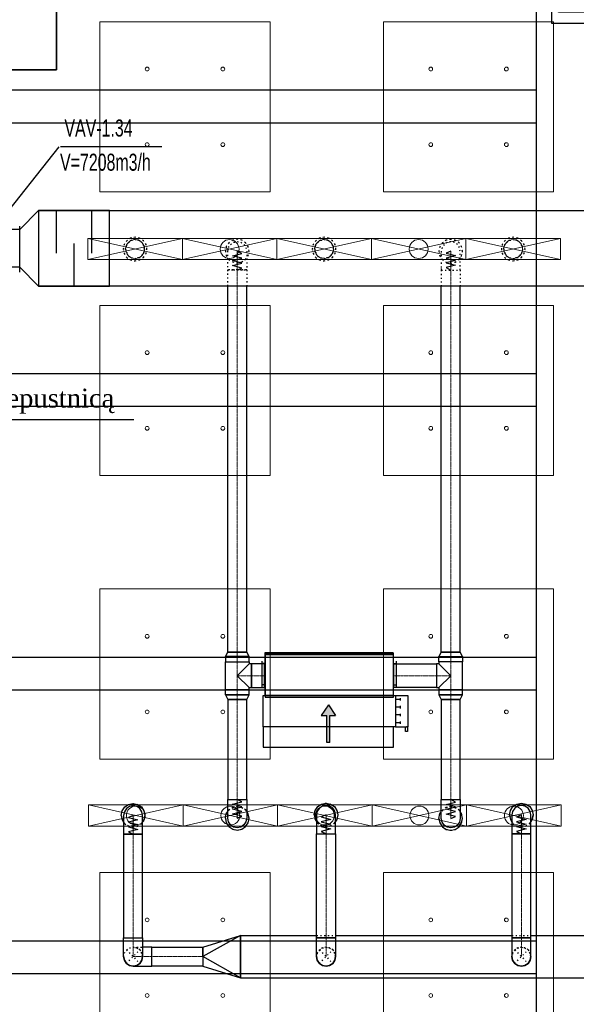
# Model space of a CAD drawing. Header units: centimetres. Extents: x -228435 to 46820, y -89367 to 152985.
# Tile 41 of 256: x -40789 to -34900, y 18007 to 28422. Entities that reach past the tile are written whole.
import ezdxf

# ---------------------------------------------------------------- set-up
doc = ezdxf.new("R2010")
doc.units = ezdxf.units.CM
doc.header["$LTSCALE"] = 50
for name, pattern in [('CADVENT_CENTERLINE', [9.9, 7.4, -1, 0.5, -1]), ('CADVENT_HIDDEN', [0.8, 0.25, -0.55]), ('Kondygnacja  -0_5$0$HIDDEN', [9.525, 6.35, -3.175]), ('Kondygnacja  -0_5$0$HIDDEN2', [4.7625, 3.175, -1.5875]), ('Osie rzutów$0$DASHDOT2', [12.7, 6.35, -3.175, 0, -3.175])]:
    doc.linetypes.add(name, pattern=pattern)
for name, color, linetype in [('01-103-Went PP_poziom-0_5$0$L_Nawiew', 250, 'Continuous'), ('bgde-nawiewDETAILS', 1, 'Continuous'), ('bgde-nawiewEXP', 250, 'Continuous'), ('bgde-nawiewHIDDEN', 250, 'Continuous'), ('bgde-wywiewSOL', 5, 'Continuous'), ('bgde_redukcja', 250, 'Continuous'), ('bgde_tlumik', 250, 'Continuous'), ('bgde_VAV', 7, 'Continuous'), ('IS_zmiany 2024', 3, 'Continuous'), ('Kondygnacja  -0_5$0$ARCH_KONSTR_POWYŻEJ RZUTU', 8, 'Kondygnacja  -0_5$0$HIDDEN'), ('Kondygnacja  -0_5$0$ARCH_KONSTR_POWYŻEJ RZUTU_IST', 8, 'Kondygnacja  -0_5$0$HIDDEN2'), ('Kondygnacja  -0_5$0$ARCH_KONSTRUKCJA_NIEWIDOCZNA', 8, 'Continuous'), ('Kondygnacja  -0_5$0$ARCH_OKŁADZINA', 8, 'Continuous'), ('Kondygnacja  -0_5$0$ARCH_SŁUPY', 8, 'Continuous'), ('Osie rzutów$0$ARCH_INFO_OSIE_IST', 8, 'Osie rzutów$0$DASHDOT2'), ('Osie rzutów$0$ARCH_INFO_OSIE_OPISY_IST', 8, 'Continuous')]:
    doc.layers.add(name, color=color, linetype=linetype)
for name, color, linetype, lineweight in [('bgde-nawiewCEN', 7, 'Continuous', 13), ('bgde_nawiewnik', 11, 'Continuous', 5), ('SU Lampy kwadratowe  -05$0$ARCH_SUFITY_PODWIESZANE', 8, 'Continuous', 9)]:
    doc.layers.add(name, color=color, linetype=linetype, lineweight=lineweight)
pattern_1 = [(45, (-1133.3117, -3177.9858), (-0.6735192, 0.6735192), [])]

# ---------------------------------------------------------------- blocks, each defined once
blk = doc.blocks.new('Osie rzutów')
at = {"layer": 'Osie rzutów$0$ARCH_INFO_OSIE_IST', "ltscale": 10}
for p, q in [((8060, 12510), (8060, 4623.26)), ((4436.04, 6800), (15156.54, 6800))]:
    blk.add_line(p, q, dxfattribs=at)
blk = doc.blocks.new('SU Lampy kwadratowe  -05$0$moduł sufitu')
at = {"layer": 'SU Lampy kwadratowe  -05$0$ARCH_SUFITY_PODWIESZANE'}
for points in [[(60, -60), (240, -60), (240, -240), (60, -240)], [(360, -60), (540, -60), (540, -240), (360, -240)], [(60, -360), (240, -360), (240, -540), (60, -540)], [(360, -360), (540, -360), (540, -540), (360, -540)]]:
    blk.add_lwpolyline(points, close=True, dxfattribs=at)
for centre in [(110, -110), (190, -110), (410, -110), (490, -110), (110, -190), (190, -190), (410, -190), (490, -190), (110, -410), (190, -410), (410, -410), (490, -410), (110, -490), (190, -490), (410, -490), (490, -490)]:
    blk.add_circle(centre, 2, dxfattribs=at)
blk = doc.blocks.new('SU Lampy kwadratowe  -05')
at = {"layer": 'SU Lampy kwadratowe  -05$0$ARCH_SUFITY_PODWIESZANE'}
for p in [(8060, 7400), (8060, 6800)]:
    blk.add_blockref('SU Lampy kwadratowe  -05$0$moduł sufitu', p, dxfattribs=at)
blk = doc.blocks.new('Kondygnacja  -0_5$0$słup_kwadrat')
at = {"layer": 'Kondygnacja  -0_5$0$ARCH_SŁUPY', "lineweight": 40}
h = blk.add_hatch(dxfattribs=at)
h.set_pattern_fill('ANSI31', color=256, scale=0.3, style=0)
h.set_pattern_definition(pattern_1)
h.paths.add_polyline_path([(36, 34), (39, 34), (39, 84), (36, 84)])
h = blk.add_hatch(dxfattribs=at)
h.set_pattern_fill('ANSI31', color=256, scale=0.3, style=0)
h.set_pattern_definition(pattern_1)
h.paths.add_polyline_path([(89, 34), (92, 34), (92, 84), (89, 84)])
h = blk.add_hatch(dxfattribs=at)
h.set_pattern_fill('ANSI31', color=256, scale=0.3, style=0)
h.set_pattern_definition(pattern_1)
h.paths.add_polyline_path([(89, 80), (89, 83), (39, 83), (39, 80)])
h = blk.add_hatch(dxfattribs=at)
h.set_pattern_fill('ANSI31', color=256, scale=0.3, style=0)
h.set_pattern_definition(pattern_1)
h.paths.add_polyline_path([(89, 57.5), (89, 60.5), (39, 60.5), (39, 57.5)])
h = blk.add_hatch(dxfattribs=at)
h.set_pattern_fill('ANSI31', color=256, scale=0.3, style=0)
h.set_pattern_definition(pattern_1)
h.paths.add_polyline_path([(89, 35), (89, 38), (39, 38), (39, 35)])
at = {"layer": 'Kondygnacja  -0_5$0$ARCH_KONSTRUKCJA_NIEWIDOCZNA'}
blk.add_lwpolyline([(119, 109), (119, 9), (9, 9), (9, 109)], close=True, dxfattribs=at)
for points in [[(36, 109), (36, 84)], [(39, 109), (39, 84)], [(62.5, 109), (62.5, 83)], [(65.5, 109), (65.5, 83)], [(89, 109), (89, 84)], [(92, 109), (92, 84)], [(9, 83), (36, 83)], [(9, 80), (36, 80)], [(92, 83), (119, 83)], [(92, 80), (119, 80)], [(9, 60.5), (36, 60.5)], [(9, 57.5), (36, 57.5)], [(92, 60.5), (119, 60.5)], [(92, 57.5), (119, 57.5)], [(9, 38), (36, 38)], [(9, 35), (36, 35)], [(36, 34), (36, 9)], [(39, 34), (39, 9)], [(62.5, 35), (62.5, 9)], [(65.5, 35), (65.5, 9)], [(89, 34), (89, 9)], [(92, 38), (119, 38)], [(92, 35), (119, 35)], [(92, 34), (92, 9)]]:
    blk.add_lwpolyline(points, dxfattribs=at)
at = {"layer": 'Kondygnacja  -0_5$0$ARCH_OKŁADZINA'}
blk.add_lwpolyline([(2, 121), (126, 121), (126, -3), (2, -3)], close=True, dxfattribs=at)
at = {"layer": 'Kondygnacja  -0_5$0$ARCH_SŁUPY', "lineweight": 40}
for p, q in [((39, 60.5), (89, 60.5)), ((89, 57.5), (39, 57.5))]:
    blk.add_line(p, q, dxfattribs=at)
at = {"layer": 'Kondygnacja  -0_5$0$ARCH_SŁUPY', "lineweight": 50, "const_width": 3}
blk.add_lwpolyline([(28.5, 94.5), (99.5, 94.5), (99.5, 23.5), (28.5, 23.5)], close=True, dxfattribs=at)
at = {"layer": 'Kondygnacja  -0_5$0$ARCH_SŁUPY', "lineweight": 40}
for points in [[(36, 84), (39, 84), (39, 34), (36, 34)], [(89, 84), (92, 84), (92, 34), (89, 34)]]:
    blk.add_lwpolyline(points, close=True, dxfattribs=at)
for points in [[(89, 83), (39, 83)], [(39, 80), (89, 80)], [(89, 38), (39, 38)], [(39, 35), (89, 35)]]:
    blk.add_lwpolyline(points, dxfattribs=at)
blk = doc.blocks.new('Kondygnacja  -0_5$0$konstrukcja istniejąca -0.5')
at = {"layer": 'Kondygnacja  -0_5$0$ARCH_KONSTR_POWYŻEJ RZUTU_IST', "ltscale": 10}
for points in [[(8582, 6225), (8582, 7375)], [(7538, 7267.9), (8582, 7267.9)], [(8582, 7232.9), (7538, 7232.9)], [(7538, 6967.9), (8582, 6967.9)], [(8582, 6932.9), (7538, 6932.9)], [(7538, 6667.9), (8582, 6667.9)], [(8582, 6632.9), (7538, 6632.9)], [(7538, 6367.9), (8582, 6367.9)], [(8582, 6332.9), (7538, 6332.9)]]:
    blk.add_lwpolyline(points, dxfattribs=at)
blk = doc.blocks.new('blok')
at = {"layer": 'bgde_VAV', "color": 3, "linetype": 'Continuous', "lineweight": -2}
for p, q in [((-54400, 33775), (-54434, 33775)), ((-53950, 33775), (-54400, 33775)), ((-53967, 33775), (-54000, 33775)), ((-54434, 33225), (-54400, 33225)), ((-54400, 33225), (-54000, 33225)), ((-54000, 33225), (-53967, 33225))]:
    blk.add_line(p, q, dxfattribs=at)
at = {"layer": 'bgde_VAV', "color": 3, "linetype": 'ByBlock', "lineweight": -2}
for p, q in [((-54400, 33775), (-54400, 33225)), ((-54000, 33775), (-54000, 33225))]:
    blk.add_line(p, q, dxfattribs=at)
at = {"layer": 'bgde_VAV', "color": 3, "linetype": 'Continuous', "lineweight": -3}
for p, q in [((-54295, 33493), (-54358, 33556)), ((-54326, 33524), (-54349, 33541)), ((-54326, 33524), (-54343, 33547)), ((-54326, 33524), (-54335, 33551)), ((-54326, 33524), (-54326, 33553)), ((-54326, 33524), (-54317, 33551)), ((-54326, 33524), (-54309, 33547)), ((-54326, 33524), (-54303, 33541)), ((-54205, 33556), (-54269, 33493)), ((-54237, 33524), (-54260, 33541)), ((-54237, 33524), (-54254, 33547)), ((-54237, 33524), (-54246, 33551)), ((-54237, 33524), (-54237, 33553)), ((-54237, 33524), (-54228, 33551)), ((-54237, 33524), (-54220, 33547)), ((-54237, 33524), (-54214, 33541)), ((-54116, 33493), (-54179, 33556)), ((-54147, 33524), (-54171, 33541)), ((-54147, 33524), (-54164, 33547)), ((-54147, 33524), (-54156, 33551)), ((-54147, 33524), (-54147, 33553)), ((-54147, 33524), (-54139, 33551)), ((-54147, 33524), (-54131, 33547)), ((-54147, 33524), (-54124, 33541)), ((-54026, 33556), (-54090, 33493)), ((-54058, 33524), (-54081, 33541)), ((-54058, 33524), (-54075, 33547)), ((-54058, 33524), (-54067, 33551)), ((-54058, 33524), (-54058, 33553)), ((-54058, 33524), (-54049, 33551)), ((-54058, 33524), (-54041, 33547)), ((-54058, 33524), (-54035, 33541)), ((-54326, 33524), (-54355, 33524)), ((-54326, 33524), (-54354, 33533)), ((-54326, 33524), (-54354, 33515)), ((-54326, 33524), (-54349, 33507)), ((-54326, 33524), (-54343, 33501)), ((-54326, 33524), (-54335, 33497)), ((-54326, 33524), (-54299, 33533)), ((-54326, 33524), (-54299, 33515)), ((-54326, 33524), (-54303, 33507)), ((-54326, 33524), (-54309, 33501)), ((-54326, 33524), (-54317, 33497)), ((-54326, 33524), (-54326, 33496)), ((-54326, 33524), (-54298, 33524)), ((-54237, 33524), (-54266, 33524)), ((-54237, 33524), (-54264, 33533)), ((-54237, 33524), (-54264, 33515)), ((-54237, 33524), (-54260, 33507)), ((-54237, 33524), (-54254, 33501)), ((-54237, 33524), (-54246, 33497)), ((-54237, 33524), (-54210, 33533)), ((-54237, 33524), (-54210, 33515)), ((-54237, 33524), (-54214, 33507)), ((-54237, 33524), (-54220, 33501)), ((-54237, 33524), (-54228, 33497)), ((-54237, 33524), (-54237, 33496)), ((-54237, 33524), (-54208, 33524)), ((-54147, 33524), (-54176, 33524)), ((-54147, 33524), (-54175, 33533)), ((-54147, 33524), (-54175, 33515)), ((-54147, 33524), (-54171, 33507)), ((-54147, 33524), (-54164, 33501)), ((-54147, 33524), (-54156, 33497)), ((-54147, 33524), (-54120, 33533)), ((-54147, 33524), (-54120, 33515)), ((-54147, 33524), (-54124, 33507)), ((-54147, 33524), (-54131, 33501)), ((-54147, 33524), (-54139, 33497)), ((-54147, 33524), (-54147, 33496)), ((-54147, 33524), (-54119, 33524)), ((-54058, 33524), (-54087, 33524)), ((-54058, 33524), (-54085, 33533)), ((-54058, 33524), (-54085, 33515)), ((-54058, 33524), (-54081, 33507)), ((-54058, 33524), (-54075, 33501)), ((-54058, 33524), (-54067, 33497)), ((-54058, 33524), (-54031, 33533)), ((-54058, 33524), (-54031, 33515)), ((-54058, 33524), (-54035, 33507)), ((-54058, 33524), (-54041, 33501)), ((-54058, 33524), (-54049, 33497)), ((-54058, 33524), (-54058, 33496)), ((-54058, 33524), (-54029, 33524))]:
    blk.add_line(p, q, dxfattribs=at)
for centre in [(-54326, 33524), (-54237, 33524), (-54147, 33524), (-54058, 33524)]:
    blk.add_ellipse(centre, major_axis=(0, 28.6), ratio=1, start_param=-1.570796, end_param=4.712389, dxfattribs=at)
blk = doc.blocks.new('A$C5B3E7367')
at = {"layer": '01-103-Went PP_poziom-0_5$0$L_Nawiew'}
h = blk.add_hatch(color=256, dxfattribs=at)
h.paths.add_polyline_path([(215, 704), (215, 674), (332, 674), (332, 612), (446, 689), (332, 766), (332, 704)])
h.paths.add_polyline_path([(48, 704), (48, 674), (215, 674), (215, 704)])
for p, q in [((215, 1525), (165, 1525)), ((165, 1525), (165, 1505)), ((165, 1505), (215, 1505)), ((215, 1400), (215, 1530)), ((545, 1530), (215, 1530)), ((215, 1530), (215, 1515)), ((545, 1400), (545, 1530)), ((0, 1378), (215, 1378)), ((0, 0), (0, 1378)), ((545, 1400), (215, 1400)), ((215, 1400), (215, 1378)), ((215, 1378), (215, 0)), ((244, 1452), (269, 1452)), ((256, 1452), (256, 1400)), ((326, 1452), (351, 1452)), ((339, 1452), (339, 1400)), ((409, 1452), (434, 1452)), ((421, 1452), (421, 1400)), ((491, 1452), (516, 1452)), ((504, 1452), (504, 1400)), ((545, 0), (545, 1400)), ((446, 689), (332, 766)), ((332, 704), (332, 766)), ((48, 704), (332, 704)), ((48, 704), (48, 674)), ((48, 674), (332, 674)), ((446, 689), (332, 612)), ((332, 612), (332, 674)), ((215, 0), (0, 0)), ((215, 0), (545, 0))]:
    blk.add_line(p, q, dxfattribs=at)
blk = doc.blocks.new('A$C53CA46B8')
at = {"layer": 'bgde-wywiewSOL'}
for p, q in [((200, 481), (-250, 481)), ((-250, 481), (-250, -879)), ((113, 511), (-162, 511)), ((-137, 481), (-137, 511)), ((88, 481), (88, 511)), ((200, 481), (200, -879)), ((200, -879), (-250, -879)), ((113, -909), (-162, -909)), ((-137, -879), (-137, -909)), ((88, -879), (88, -909))]:
    blk.add_line(p, q, dxfattribs=at)
at = {"layer": '01-103-Went PP_poziom-0_5$0$L_Nawiew'}
blk.add_blockref('A$C5B3E7367', (-795, -894), dxfattribs=at)
blk = doc.blocks.new('A$C066D7839')
at = {"layer": 'bgde_nawiewnik'}
for p, q in [((-50, -11.15), (-50, 11.15)), ((-50, 11.15), (50, 11.15)), ((-50, -11.15), (50, 11.15)), ((50, -11.15), (-50, 11.15)), ((50, 11.15), (50, -11.15)), ((50, -11.15), (-50, -11.15))]:
    blk.add_line(p, q, dxfattribs=at)
blk.add_circle((0, 0), 10, dxfattribs=at)
blk = doc.blocks.new('t34')
at = {"layer": 'bgde_tlumik'}
for p, q in [((-40401, 25953), (-40401, 26403)), ((-40026, 25953), (-40026, 26403)), ((-40214, 25603), (-40214, 26053))]:
    blk.add_line(p, q, dxfattribs=at)
blk.add_lwpolyline([(-40589, 25603), (-39839, 25603), (-39839, 26403), (-40589, 26403)], close=True, dxfattribs=at)

msp = doc.modelspace()

# ---------------------------------------------------------------- linework, layer by layer
at = {"layer": 'bgde-nawiewCEN', "linetype": 'CADVENT_CENTERLINE', "ltscale": 0.06}
for p, q in [((-38487.163, 25974.53), (-38487.163, 25974.056)), ((-38487.163, 25974.056), (-38487.163, 25972.93)), ((-38487.163, 25972.93), (-38487.163, 25970.737)), ((-38487.163, 25970.737), (-38487.163, 25967.123)), ((-38487.163, 25967.123), (-38487.163, 25961.73)), ((-38487.163, 25961.73), (-38487.163, 25954.204)), ((-38487.163, 25954.204), (-38487.163, 25944.189)), ((-38487.163, 25944.189), (-38487.163, 25931.33)), ((-36228.458, 25972.369), (-36228.458, 25972.843)), ((-36228.458, 25971.243), (-36228.458, 25972.369)), ((-36228.458, 25969.05), (-36228.458, 25971.243)), ((-36228.458, 25965.436), (-36228.458, 25969.05)), ((-36228.458, 25960.043), (-36228.458, 25965.436)), ((-36228.458, 25952.517), (-36228.458, 25960.043)), ((-36228.458, 25942.502), (-36228.458, 25952.517)), ((-36228.458, 25929.643), (-36228.458, 25942.502)), ((-38487.163, 25931.33), (-38487.163, 25915.271)), ((-38487.163, 25915.271), (-38487.163, 25895.656)), ((-38487.163, 25895.656), (-38487.163, 25872.13)), ((-38487.163, 25872.13), (-38487.163, 25844.337)), ((-38487.163, 25844.337), (-38487.163, 25793.226)), ((-36228.458, 25913.584), (-36228.458, 25929.643)), ((-36228.458, 25893.969), (-36228.458, 25913.584)), ((-36228.458, 25870.443), (-36228.458, 25893.969)), ((-36228.458, 25842.65), (-36228.458, 25870.443)), ((-36228.458, 25791.539), (-36228.458, 25842.65)), ((-38487.163, 25793.226), (-38487.163, 25774.53)), ((-38487.163, 21732.89), (-38487.163, 25774.53)), ((-36228.458, 25772.843), (-36228.458, 25791.539)), ((-36228.458, 21732.89), (-36228.458, 25772.843)), ((-38487.163, 21629.89), (-38487.163, 21732.89)), ((-36228.458, 21629.89), (-36228.458, 21732.89)), ((-38487.163, 21629.89), (-38487.163, 21481.89)), ((-36228.458, 21629.89), (-36228.458, 21481.89)), ((-38487.163, 21481.89), (-38487.163, 21333.89)), ((-38337.163, 21481.89), (-38487.163, 21481.89)), ((-38337.163, 21481.89), (-38197.163, 21481.89)), ((-38193.163, 21481.89), (-38197.163, 21481.89)), ((-36833.163, 21481.89), (-36829.163, 21481.89)), ((-36378.458, 21481.89), (-36829.163, 21481.89)), ((-36378.458, 21481.89), (-36228.458, 21481.89)), ((-36228.458, 21481.89), (-36228.458, 21333.89)), ((-38487.163, 21333.89), (-38487.163, 21230.89)), ((-36228.458, 21333.89), (-36228.458, 21230.89)), ((-38487.163, 21230.89), (-38487.163, 20174.777)), ((-36228.458, 21230.89), (-36228.458, 20173.36)), ((-38487.163, 20174.777), (-38487.163, 20156.081)), ((-38487.163, 20156.081), (-38487.163, 20104.97)), ((-38487.163, 20104.97), (-38487.163, 20077.177)), ((-36228.458, 20173.36), (-36228.458, 20154.663)), ((-36228.458, 20154.663), (-36228.458, 20103.552)), ((-36228.458, 20103.552), (-36228.458, 20075.76)), ((-39589.213, 20005.353), (-39589.213, 20005.827)), ((-39589.213, 20004.227), (-39589.213, 20005.353)), ((-39589.213, 20002.034), (-39589.213, 20004.227)), ((-39589.213, 19998.419), (-39589.213, 20002.034)), ((-39589.213, 19993.027), (-39589.213, 19998.419)), ((-38487.163, 20077.177), (-38487.163, 20053.651)), ((-38487.163, 20053.651), (-38487.163, 20034.037)), ((-38487.163, 20034.037), (-38487.163, 20017.977)), ((-38487.163, 20017.977), (-38487.163, 20005.118)), ((-38487.163, 20005.118), (-38487.163, 19995.103)), ((-37547.656, 20009.734), (-37547.656, 20010.208)), ((-37547.656, 20008.608), (-37547.656, 20009.734)), ((-37547.656, 20006.415), (-37547.656, 20008.608)), ((-37547.656, 20002.8), (-37547.656, 20006.415)), ((-37547.656, 19997.408), (-37547.656, 20002.8)), ((-37547.656, 19989.882), (-37547.656, 19997.408)), ((-36228.458, 20075.76), (-36228.458, 20052.234)), ((-36228.458, 20052.234), (-36228.458, 20032.619)), ((-36228.458, 20032.619), (-36228.458, 20016.56)), ((-36228.458, 20016.56), (-36228.458, 20003.7)), ((-36228.458, 20003.7), (-36228.458, 19993.686)), ((-35481.422, 20009.43), (-35481.422, 20009.683)), ((-35481.422, 20009.683), (-35481.422, 20009.603)), ((-35481.422, 20008.423), (-35481.422, 20009.43)), ((-35481.422, 20006.329), (-35481.422, 20008.423)), ((-35481.422, 20002.795), (-35481.422, 20006.329)), ((-35481.422, 19997.466), (-35481.422, 20002.795)), ((-35481.422, 19989.987), (-35481.422, 19997.466)), ((-39589.213, 19985.501), (-39589.213, 19993.027)), ((-39589.213, 19975.486), (-39589.213, 19985.501)), ((-39589.213, 19962.627), (-39589.213, 19975.486)), ((-39589.213, 19946.568), (-39589.213, 19962.627)), ((-39589.213, 19926.953), (-39589.213, 19946.568)), ((-39589.213, 19903.427), (-39589.213, 19926.953)), ((-39589.213, 19875.634), (-39589.213, 19903.427)), ((-38487.163, 19995.103), (-38487.163, 19987.577)), ((-38487.163, 19987.577), (-38487.163, 19982.185)), ((-38487.163, 19982.185), (-38487.163, 19978.57)), ((-38487.163, 19978.57), (-38487.163, 19976.377)), ((-38487.163, 19976.377), (-38487.163, 19975.251)), ((-38487.163, 19975.251), (-38487.163, 19974.777)), ((-37547.656, 19979.867), (-37547.656, 19989.882)), ((-37547.656, 19967.008), (-37547.656, 19979.867)), ((-37547.656, 19950.948), (-37547.656, 19967.008)), ((-37547.656, 19931.334), (-37547.656, 19950.948)), ((-37547.656, 19907.808), (-37547.656, 19931.334)), ((-37547.656, 19880.015), (-37547.656, 19907.808)), ((-36228.458, 19993.686), (-36228.458, 19986.16)), ((-36228.458, 19986.16), (-36228.458, 19980.767)), ((-36228.458, 19980.767), (-36228.458, 19977.152)), ((-36228.458, 19977.152), (-36228.458, 19974.96)), ((-36228.458, 19974.96), (-36228.458, 19973.834)), ((-36228.458, 19973.834), (-36228.458, 19973.36)), ((-35481.422, 19980.003), (-35481.422, 19989.987)), ((-35481.422, 19967.162), (-35481.422, 19980.003)), ((-35481.422, 19951.107), (-35481.422, 19967.162)), ((-35481.422, 19931.485), (-35481.422, 19951.107)), ((-35481.422, 19907.941), (-35481.422, 19931.485)), ((-35481.422, 19880.121), (-35481.422, 19907.941)), ((-39589.213, 19824.523), (-39589.213, 19875.634)), ((-39589.213, 19805.827), (-39589.213, 19824.523)), ((-39589.213, 18711.102), (-39589.213, 19805.827)), ((-37547.656, 19828.904), (-37547.656, 19880.015)), ((-37547.656, 19810.208), (-37547.656, 19828.904)), ((-37547.656, 18711.102), (-37547.656, 19810.208)), ((-35481.422, 19828.952), (-35481.422, 19880.121)), ((-35481.422, 19810.234), (-35481.422, 19828.952)), ((-35481.422, 18711.102), (-35481.422, 19810.234)), ((-39589.213, 18711.102), (-39589.213, 18511.102)), ((-37547.656, 18711.102), (-37547.656, 18511.102)), ((-35481.422, 18511.102), (-35481.422, 18711.102)), ((-39389.213, 18511.102), (-39589.213, 18511.102)), ((-38852.344, 18511.102), (-39389.213, 18511.102))]:
    msp.add_line(p, q, dxfattribs=at)
at = {"layer": 'bgde-nawiewDETAILS', "linetype": 'CADVENT_HIDDEN'}
for p, q in [((-39659.923, 18440.392), (-39518.502, 18581.813)), ((-39659.923, 18581.813), (-39518.502, 18440.392)), ((-37618.367, 18440.392), (-37476.945, 18581.813)), ((-37618.367, 18581.813), (-37476.945, 18440.392)), ((-35552.132, 18440.392), (-35410.711, 18581.813)), ((-35552.132, 18581.813), (-35410.711, 18440.392))]:
    msp.add_line(p, q, dxfattribs=at)
at = {"layer": 'bgde-nawiewEXP', "linetype": 'Continuous'}
for points in [[(-40588.801, 25603.234), (-40788.801, 25803.234), (-40788.801, 26203.234), (-40588.801, 26403.234)], [(-38612.163, 21629.89), (-38362.163, 21629.89), (-38362.163, 21684.733), (-38612.163, 21684.733)], [(-38193.163, 21706.89), (-36833.163, 21706.89), (-36833.163, 21716.89), (-38193.163, 21716.89)], [(-38193.163, 21256.89), (-36833.163, 21256.89), (-36833.163, 21706.89), (-38193.163, 21706.89)], [(-36378.458, 21356.89), (-36353.458, 21356.89), (-36353.458, 21333.89), (-36103.458, 21333.89), (-36103.458, 21629.89), (-36353.458, 21629.89), (-36353.458, 21684.733), (-36103.458, 21684.733), (-36103.458, 21629.89), (-36353.458, 21629.89), (-36353.458, 21606.89), (-36378.458, 21606.89), (-36378.458, 21366.405)], [(-36353.458, 21684.733), (-36103.458, 21684.733), (-36128.458, 21732.89), (-36328.458, 21732.89)], [(-38337.163, 21356.89), (-38197.163, 21356.89), (-38197.163, 21606.89), (-38337.163, 21606.89), (-38337.163, 21366.405)], [(-36829.163, 21356.89), (-36829.163, 21606.89), (-36378.458, 21606.89), (-36378.458, 21356.89)], [(-38612.163, 21279.047), (-38587.163, 21230.89), (-38587.163, 20174.777), (-38387.163, 20174.777), (-38387.163, 21230.89), (-38587.163, 21230.89), (-38587.163, 21230.89), (-38387.163, 21230.89), (-38362.163, 21279.047), (-38602.648, 21279.047)], [(-36353.458, 21279.047), (-36103.458, 21279.047), (-36103.458, 21333.89), (-36353.458, 21333.89)], [(-36353.458, 21279.047), (-36328.458, 21230.89), (-36128.458, 21230.89), (-36103.458, 21279.047), (-36343.943, 21279.047)], [(-36328.458, 20173.36), (-36128.458, 20173.36), (-36128.458, 21230.89), (-36328.458, 21230.89)], [(-39689.213, 19998.419), (-39689.213, 19805.827), (-39489.213, 19805.827), (-39489.213, 20005.827), (-39496.825, 20044.095), (-39518.502, 20076.538), (-39550.944, 20098.215), (-39589.213, 20105.827), (-39627.481, 20098.215), (-39659.923, 20076.538), (-39681.6, 20044.095), (-39689.213, 20005.827), (-39689.213, 20002.034)], [(-38587.163, 19974.777), (-38587.163, 20174.777), (-38387.163, 20174.777), (-38387.163, 19974.777), (-38394.775, 19936.509), (-38416.452, 19904.067), (-38448.894, 19882.389), (-38487.163, 19874.777), (-38525.431, 19882.389), (-38557.873, 19904.067), (-38579.551, 19936.509)], [(-37647.656, 19880.015), (-37647.656, 19810.208), (-37447.656, 19810.208), (-37447.656, 20010.208), (-37455.268, 20048.476), (-37476.945, 20080.918), (-37509.388, 20102.596), (-37547.656, 20110.208), (-37585.924, 20102.596), (-37618.367, 20080.918), (-37640.044, 20048.476), (-37647.656, 20010.208), (-37647.656, 19907.808)], [(-36328.458, 20016.56), (-36328.458, 20173.36), (-36128.458, 20173.36), (-36128.458, 19973.36), (-36136.07, 19935.091), (-36157.747, 19902.649), (-36190.189, 19880.972), (-36228.458, 19873.36), (-36266.726, 19880.972), (-36299.168, 19902.649), (-36320.846, 19935.091), (-36328.458, 19973.36), (-36328.458, 20003.7)], [(-35581.422, 20006.329), (-35581.422, 19810.234), (-35381.422, 19810.234), (-35381.422, 20009.683), (-35389.034, 20047.952), (-35410.711, 20080.394), (-35443.153, 20102.071), (-35481.422, 20109.684), (-35519.69, 20102.071), (-35552.132, 20080.394), (-35573.81, 20047.952), (-35581.422, 20009.683), (-35581.422, 20008.423)], [(-39689.213, 18711.102), (-39489.213, 18711.102), (-39489.213, 19805.827), (-39689.213, 19805.827)], [(-37647.656, 18511.102), (-37647.656, 18711.102), (-37509.388, 18711.102), (-37509.388, 18711.102), (-37647.656, 18711.102), (-37647.656, 19810.208), (-37447.656, 19810.208), (-37447.656, 18711.102), (-37509.388, 18711.102), (-37509.388, 18711.102), (-37447.656, 18711.102), (-37447.656, 18511.102), (-37455.268, 18472.834), (-37476.945, 18440.392), (-37509.388, 18418.714), (-37547.656, 18411.102), (-37585.924, 18418.714), (-37618.367, 18440.392), (-37640.044, 18472.834)], [(-35581.422, 18711.102), (-35381.422, 18711.102), (-35381.422, 19810.234), (-35581.422, 19810.234)], [(-39689.213, 18511.102), (-39689.213, 18711.102), (-39489.213, 18711.102), (-39489.213, 18511.102), (-39496.825, 18472.834), (-39518.502, 18440.392), (-39550.944, 18418.714), (-39589.213, 18411.102), (-39627.481, 18418.714), (-39659.923, 18440.392), (-39681.6, 18472.834)], [(-38852.344, 18511.102), (-38852.344, 18611.102), (-38452.344, 18736.102)], [(-38452.344, 18286.102), (-38452.344, 18736.102)], [(-35581.422, 18511.102), (-35573.81, 18472.834), (-35552.132, 18440.392), (-35519.69, 18418.714), (-35481.422, 18411.102), (-35443.153, 18418.714), (-35410.711, 18440.392), (-35389.034, 18472.834), (-35381.422, 18511.102), (-35381.422, 18711.102), (-35581.422, 18711.102), (-35581.422, 18514.945)], [(-39389.212, 18411.102), (-39389.212, 18611.102), (-38852.344, 18611.102), (-38852.344, 18411.102)], [(-38852.344, 18411.102), (-38452.344, 18286.102), (-38852.344, 18511.102), (-38852.344, 18418.714)], [(-37647.656, 18511.102), (-37640.044, 18472.834), (-37618.367, 18440.392), (-37585.924, 18418.714), (-37547.656, 18411.102), (-37509.388, 18418.714), (-37476.945, 18440.392), (-37455.268, 18472.834), (-37447.656, 18511.102), (-37455.268, 18472.834), (-37476.945, 18440.392), (-37509.388, 18418.714), (-37547.656, 18411.102), (-37585.924, 18418.714), (-37618.367, 18440.392), (-37640.044, 18472.834)], [(-35581.422, 18511.102), (-35573.81, 18472.834), (-35552.132, 18440.392), (-35519.69, 18418.714), (-35481.422, 18411.102), (-35443.153, 18418.714), (-35410.711, 18440.392), (-35389.034, 18472.834), (-35381.422, 18511.102), (-35389.034, 18472.834), (-35410.711, 18440.392), (-35443.153, 18418.714), (-35481.422, 18411.102), (-35519.69, 18418.714), (-35552.132, 18440.392), (-35573.81, 18472.834)]]:
    msp.add_lwpolyline(points, close=True, dxfattribs=at)
for points in [[(-40588.801, 26403.234), (10635.702, 26403.234), (10635.702, 25603.234), (-40588.801, 25603.234)], [(-38612.163, 21684.733), (-38362.163, 21684.733), (-38387.163, 21732.89), (-38387.163, 21732.89), (-38587.163, 21732.89), (-38587.163, 25603.234)], [(-38612.163, 21684.733), (-38587.163, 21732.89), (-38387.163, 21732.89), (-38387.163, 25603.234)], [(-36328.458, 21732.89), (-36128.458, 21732.89), (-36128.458, 25603.234)], [(-36328.458, 21732.89), (-36328.458, 25603.234)], [(-38612.163, 21279.047), (-38362.163, 21279.047), (-38362.163, 21333.89), (-38612.163, 21333.89), (-38612.163, 21629.89), (-38362.163, 21629.89), (-38362.163, 21606.89), (-38487.163, 21481.89), (-38362.163, 21356.89), (-38337.163, 21356.89), (-38337.163, 21606.89), (-38362.163, 21606.89)], [(-38197.163, 21356.89), (-38197.163, 21606.89), (-38193.163, 21606.89)], [(-36833.163, 21356.89), (-36829.163, 21356.89), (-36829.163, 21606.89), (-36833.163, 21606.89)], [(-36353.458, 21356.89), (-36228.458, 21481.89), (-36353.458, 21606.89)], [(-38612.163, 21279.047), (-38612.163, 21333.89), (-38362.163, 21333.89), (-38362.163, 21356.89)], [(-38197.163, 21356.89), (-38193.163, 21356.89)], [(-39714.213, 20005.827), (-39704.697, 20053.662), (-39677.601, 20094.215), (-39637.048, 20121.312), (-39589.213, 20130.827), (-39541.377, 20121.312), (-39500.824, 20094.215), (-39473.728, 20053.662), (-39464.213, 20005.827), (-39473.728, 19957.991), (-39489.213, 19934.817)], [(-37672.656, 20010.208), (-37663.141, 20058.043), (-37636.044, 20098.596), (-37595.492, 20125.693), (-37547.656, 20135.208), (-37499.821, 20125.693), (-37459.268, 20098.596), (-37432.171, 20058.043), (-37422.656, 20010.208), (-37432.171, 19962.372), (-37447.656, 19939.197)], [(-35606.422, 20009.486), (-35606.422, 20009.603), (-35596.907, 20057.438), (-35569.81, 20097.991), (-35529.257, 20125.087), (-35481.422, 20134.603), (-35433.586, 20125.087), (-35393.033, 20097.991), (-35365.937, 20057.438), (-35356.422, 20009.603), (-35365.937, 19961.767), (-35381.422, 19938.592)], [(-39714.213, 20005.827), (-39704.697, 19957.991), (-39689.213, 19934.817)], [(-38612.163, 19974.777), (-38602.648, 19926.942), (-38575.551, 19886.389), (-38534.998, 19859.292), (-38487.163, 19849.777), (-38439.327, 19859.292), (-38398.774, 19886.389), (-38371.678, 19926.942), (-38362.163, 19974.777), (-38371.678, 20022.613), (-38387.163, 20045.788)], [(-38612.163, 19974.777), (-38602.648, 20022.613), (-38587.163, 20045.788)], [(-37672.656, 20010.208), (-37663.141, 19962.372), (-37647.656, 19939.197)], [(-36353.458, 19973.36), (-36343.943, 19925.524), (-36316.846, 19884.971), (-36276.293, 19857.875), (-36228.458, 19848.36), (-36180.622, 19857.875), (-36140.069, 19884.971), (-36112.973, 19925.524), (-36103.458, 19973.36), (-36112.973, 20021.195), (-36128.458, 20044.37)], [(-36353.458, 19973.36), (-36343.943, 20021.195), (-36328.458, 20044.37)], [(-35606.422, 20009.603), (-35596.907, 19961.767), (-35581.422, 19938.592)], [(-35606.422, 20009.486), (-35596.907, 19961.65), (-35581.422, 19938.475)], [(-35381.422, 19938.475), (-35365.937, 19961.65), (-35356.422, 20009.486), (-35356.422, 20009.603)], [(-38452.344, 18286.102), (-25343.414, 18286.102), (-25343.414, 18736.102), (-25434.704, 18736.102)], [(-38452.344, 18736.102), (-37647.656, 18736.102)], [(-37447.656, 18736.102), (-35581.422, 18736.102)], [(-35381.422, 18736.102), (-33697.856, 18736.102)], [(-39689.213, 18511.102), (-39681.6, 18472.834), (-39659.923, 18440.392), (-39627.481, 18418.714), (-39589.213, 18411.102), (-39389.213, 18411.102), (-39389.213, 18611.102), (-39489.213, 18611.102)], [(-39689.213, 18511.102), (-39681.6, 18472.834), (-39659.923, 18440.392), (-39627.481, 18418.714), (-39589.213, 18411.102), (-39550.944, 18418.714), (-39518.502, 18440.392), (-39496.825, 18472.834), (-39489.213, 18511.102), (-39496.825, 18472.834), (-39518.502, 18440.392), (-39550.944, 18418.714), (-39589.213, 18411.102)]]:
    msp.add_lwpolyline(points, dxfattribs=at)
at = {"layer": 'bgde-nawiewEXP'}
for points in [[(-38487.163, 19974.777), (-38437.163, 19996.075), (-38537.163, 20021.437), (-38437.163, 20046.657), (-38537.163, 20071.942), (-38437.163, 20097.477), (-38537.163, 20122.836), (-38437.163, 20148.295), (-38487.163, 20174.777)], [(-36228.458, 19973.36), (-36178.458, 19994.657), (-36278.458, 20020.019), (-36178.458, 20045.239), (-36278.458, 20070.524), (-36178.458, 20096.059), (-36278.458, 20121.419), (-36178.458, 20146.877), (-36228.458, 20173.36)], [(-39589.213, 20005.827), (-39639.213, 19984.529), (-39539.213, 19959.167), (-39639.213, 19933.947), (-39539.213, 19908.662), (-39639.213, 19883.127), (-39539.213, 19857.768), (-39639.213, 19832.309), (-39589.213, 19805.827)], [(-37547.656, 20010.208), (-37597.656, 19988.91), (-37497.656, 19963.548), (-37597.656, 19938.328), (-37497.656, 19913.043), (-37597.656, 19887.508), (-37497.656, 19862.149), (-37597.656, 19836.69), (-37547.656, 19810.208)], [(-35481.422, 20009.603), (-35531.422, 19988.815), (-35431.422, 19963.452), (-35531.422, 19938.23), (-35431.422, 19912.952), (-35531.422, 19887.433), (-35431.422, 19862.1), (-35531.422, 19836.674), (-35481.422, 19810.234)]]:
    msp.add_lwpolyline(points, dxfattribs=at)
at = {"layer": 'bgde-nawiewHIDDEN', "linetype": 'CADVENT_HIDDEN'}
for points in [[(-39692.838, 25996.029), (-39683.323, 25948.194), (-39656.226, 25907.641), (-39615.674, 25880.544), (-39567.838, 25871.029), (-39520.003, 25880.544), (-39479.45, 25907.641), (-39452.353, 25948.194), (-39442.838, 25996.029), (-39452.353, 26043.865), (-39479.45, 26084.417), (-39520.003, 26111.514), (-39567.838, 26121.029), (-39615.674, 26111.514), (-39656.226, 26084.417), (-39683.323, 26043.865)], [(-39692.838, 25996.029), (-39683.323, 25948.194), (-39656.226, 25907.641), (-39615.674, 25880.544), (-39567.838, 25871.029), (-39520.003, 25880.544), (-39479.45, 25907.641), (-39452.353, 25948.194), (-39442.838, 25996.029), (-39452.353, 26043.865), (-39479.45, 26084.417), (-39520.003, 26111.514), (-39567.838, 26121.029), (-39615.674, 26111.514), (-39656.226, 26084.417), (-39683.323, 26043.865)], [(-39667.838, 25996.029), (-39660.226, 25957.761), (-39638.549, 25925.318), (-39606.106, 25903.641), (-39567.838, 25896.029), (-39529.57, 25903.641), (-39497.127, 25925.318), (-39475.45, 25957.761), (-39467.838, 25996.029), (-39475.45, 26034.297), (-39497.127, 26066.74), (-39529.57, 26088.417), (-39567.838, 26096.029), (-39606.106, 26088.417), (-39638.549, 26066.74), (-39660.226, 26034.297)], [(-38612.163, 25974.53), (-38602.648, 25926.695), (-38575.551, 25886.142), (-38534.998, 25859.045), (-38487.163, 25849.53), (-38439.327, 25859.045), (-38398.774, 25886.142), (-38371.678, 25926.695), (-38362.163, 25974.53), (-38371.678, 26022.365), (-38398.774, 26062.918), (-38439.327, 26090.015), (-38487.163, 26099.53), (-38534.998, 26090.015), (-38575.551, 26062.918), (-38602.648, 26022.365)], [(-38612.163, 25974.53), (-38602.648, 25926.695), (-38575.551, 25886.142), (-38534.998, 25859.045), (-38487.163, 25849.53), (-38439.327, 25859.045), (-38398.774, 25886.142), (-38371.678, 25926.695), (-38362.163, 25974.53), (-38371.678, 26022.365), (-38398.774, 26062.918), (-38439.327, 26090.015), (-38487.163, 26099.53), (-38534.998, 26090.015), (-38575.551, 26062.918), (-38602.648, 26022.365)], [(-37692.838, 25996.029), (-37683.323, 25948.194), (-37656.226, 25907.641), (-37615.674, 25880.544), (-37567.838, 25871.029), (-37520.003, 25880.544), (-37479.45, 25907.641), (-37452.353, 25948.194), (-37442.838, 25996.029), (-37452.353, 26043.865), (-37479.45, 26084.417), (-37520.003, 26111.514), (-37567.838, 26121.029), (-37615.674, 26111.514), (-37656.226, 26084.417), (-37683.323, 26043.865)], [(-37692.838, 25996.029), (-37683.323, 25948.194), (-37656.226, 25907.641), (-37615.674, 25880.544), (-37567.838, 25871.029), (-37520.003, 25880.544), (-37479.45, 25907.641), (-37452.353, 25948.194), (-37442.838, 25996.029), (-37452.353, 26043.865), (-37479.45, 26084.417), (-37520.003, 26111.514), (-37567.838, 26121.029), (-37615.674, 26111.514), (-37656.226, 26084.417), (-37683.323, 26043.865)], [(-37667.838, 25996.029), (-37660.226, 25957.761), (-37638.549, 25925.318), (-37606.106, 25903.641), (-37567.838, 25896.029), (-37529.57, 25903.641), (-37497.127, 25925.318), (-37475.45, 25957.761), (-37467.838, 25996.029), (-37475.45, 26034.297), (-37497.127, 26066.74), (-37529.57, 26088.417), (-37567.838, 26096.029), (-37606.106, 26088.417), (-37638.549, 26066.74), (-37660.226, 26034.297)], [(-36353.458, 25972.843), (-36343.943, 25925.008), (-36316.846, 25884.455), (-36276.293, 25857.358), (-36228.458, 25847.843), (-36180.622, 25857.358), (-36140.069, 25884.455), (-36112.973, 25925.008), (-36103.458, 25972.843), (-36112.973, 26020.678), (-36140.069, 26061.231), (-36180.622, 26088.328), (-36228.458, 26097.843), (-36276.293, 26088.328), (-36316.846, 26061.231), (-36343.943, 26020.678)], [(-36353.458, 25972.843), (-36343.943, 25925.008), (-36316.846, 25884.455), (-36276.293, 25857.358), (-36228.458, 25847.843), (-36180.622, 25857.358), (-36140.069, 25884.455), (-36112.973, 25925.008), (-36103.458, 25972.843), (-36112.973, 26020.678), (-36140.069, 26061.231), (-36180.622, 26088.328), (-36228.458, 26097.843), (-36276.293, 26088.328), (-36316.846, 26061.231), (-36343.943, 26020.678)], [(-36328.458, 25772.843), (-36128.458, 25772.843), (-36128.458, 25972.843), (-36136.07, 26011.111), (-36157.747, 26043.554), (-36190.189, 26065.231), (-36228.458, 26072.843), (-36266.726, 26065.231), (-36299.168, 26043.554), (-36320.846, 26011.111), (-36328.458, 25972.843), (-36328.458, 25791.539)], [(-35692.838, 25996.029), (-35683.323, 25948.194), (-35656.226, 25907.641), (-35615.674, 25880.544), (-35567.838, 25871.029), (-35520.003, 25880.544), (-35479.45, 25907.641), (-35452.353, 25948.194), (-35442.838, 25996.029), (-35452.353, 26043.865), (-35479.45, 26084.417), (-35520.003, 26111.514), (-35567.838, 26121.029), (-35615.674, 26111.514), (-35656.226, 26084.417), (-35683.323, 26043.865)], [(-35692.838, 25996.029), (-35683.323, 25948.194), (-35656.226, 25907.641), (-35615.674, 25880.544), (-35567.838, 25871.029), (-35520.003, 25880.544), (-35479.45, 25907.641), (-35452.353, 25948.194), (-35442.838, 25996.029), (-35452.353, 26043.865), (-35479.45, 26084.417), (-35520.003, 26111.514), (-35567.838, 26121.029), (-35615.674, 26111.514), (-35656.226, 26084.417), (-35683.323, 26043.865)], [(-37647.656, 18511.102), (-37640.044, 18549.371), (-37618.367, 18581.813), (-37585.924, 18603.49), (-37547.656, 18611.102), (-37509.388, 18603.49), (-37476.945, 18581.813), (-37455.268, 18549.371), (-37447.656, 18511.102), (-37455.268, 18549.371), (-37476.945, 18581.813), (-37509.388, 18603.49), (-37547.656, 18611.102), (-37585.924, 18603.49), (-37618.367, 18581.813), (-37640.044, 18549.371)], [(-35581.422, 18511.102), (-35573.81, 18549.371), (-35552.132, 18581.813), (-35519.69, 18603.49), (-35481.422, 18611.102), (-35443.153, 18603.49), (-35410.711, 18581.813), (-35389.034, 18549.371), (-35381.422, 18511.102), (-35389.034, 18549.371), (-35410.711, 18581.813), (-35443.153, 18603.49), (-35481.422, 18611.102), (-35519.69, 18603.49), (-35552.132, 18581.813), (-35573.81, 18549.371)]]:
    msp.add_lwpolyline(points, close=True, dxfattribs=at)
for points in [[(-39667.838, 25996.029), (-39660.226, 26034.297), (-39638.549, 26066.74), (-39606.106, 26088.417), (-39567.838, 26096.029), (-39529.57, 26088.417)], [(-39529.57, 26088.417), (-39567.838, 26096.029)], [(-39529.57, 26088.417), (-39497.127, 26066.74), (-39475.45, 26034.297), (-39467.838, 25996.029), (-39475.45, 25957.761)], [(-38587.163, 25603.234), (-38587.163, 25974.53), (-38579.551, 26012.798), (-38557.873, 26045.241), (-38525.431, 26066.918), (-38487.163, 26074.53), (-38448.894, 26066.918), (-38416.452, 26045.241), (-38394.775, 26012.798), (-38387.163, 25974.53), (-38387.163, 25774.53), (-38448.894, 25774.53), (-38448.894, 25774.53), (-38487.163, 25774.53), (-38487.163, 25774.53), (-38587.163, 25774.53), (-38587.163, 25774.53), (-38525.431, 25774.53)], [(-37667.838, 25996.029), (-37660.226, 26034.297), (-37638.549, 26066.74), (-37606.106, 26088.417), (-37567.838, 26096.029), (-37529.57, 26088.417), (-37497.127, 26066.74), (-37475.45, 26034.297), (-37467.838, 25996.029), (-37475.45, 25957.761), (-37497.127, 25925.318), (-37529.57, 25903.641), (-37567.838, 25896.029), (-37606.106, 25903.641)], [(-35667.838, 25996.029), (-35660.226, 26034.297), (-35638.549, 26066.74), (-35606.106, 26088.417), (-35567.838, 26096.029), (-35529.57, 26088.417), (-35497.127, 26066.74), (-35475.45, 26034.297), (-35467.838, 25996.029), (-35475.45, 25957.761), (-35497.127, 25925.318), (-35529.57, 25903.641)], [(-35667.838, 25996.029), (-35660.226, 26034.297), (-35638.549, 26066.74), (-35606.106, 26088.417), (-35567.838, 26096.029), (-35529.57, 26088.417)], [(-35529.57, 26088.417), (-35567.838, 26096.029)], [(-35529.57, 26088.417), (-35497.127, 26066.74), (-35475.45, 26034.297)], [(-35475.45, 26034.297), (-35497.127, 26066.74)], [(-39667.838, 25996.029), (-39660.226, 25957.761), (-39638.549, 25925.318), (-39606.106, 25903.641), (-39567.838, 25896.029), (-39529.57, 25903.641)], [(-39529.57, 25903.641), (-39497.127, 25925.318), (-39475.45, 25957.761)], [(-39475.45, 25957.761), (-39497.127, 25925.318)], [(-39475.45, 25957.761), (-39467.838, 25996.029)], [(-37667.838, 25996.029), (-37660.226, 25957.761)], [(-37660.226, 25957.761), (-37667.838, 25996.029)], [(-37660.226, 25957.761), (-37638.549, 25925.318), (-37606.106, 25903.641), (-37567.838, 25896.029)], [(-35667.838, 25996.029), (-35660.226, 25957.761), (-35638.549, 25925.318), (-35606.106, 25903.641), (-35567.838, 25896.029), (-35529.57, 25903.641)], [(-35667.838, 25996.029), (-35660.226, 25957.761), (-35638.549, 25925.318), (-35606.106, 25903.641), (-35567.838, 25896.029), (-35529.57, 25903.641), (-35497.127, 25925.318), (-35475.45, 25957.761)], [(-35475.45, 26034.297), (-35467.838, 25996.029), (-35475.45, 25957.761), (-35497.127, 25925.318)], [(-39529.57, 25903.641), (-39567.838, 25896.029)], [(-35529.57, 25903.641), (-35567.838, 25896.029)], [(-35529.57, 25903.641), (-35497.127, 25925.318)], [(-38525.431, 25774.53), (-38557.873, 25774.53)], [(-38525.431, 25774.53), (-38448.894, 25774.53), (-38448.894, 25774.53), (-38416.452, 25774.53), (-38416.452, 25774.53), (-38387.163, 25774.53), (-38387.163, 25603.234)], [(-36328.458, 25772.843), (-36128.458, 25772.843), (-36128.458, 25603.234)], [(-36328.458, 25772.843), (-36328.458, 25603.234)], [(-38193.163, 21356.89), (-38193.163, 21606.89)], [(-36833.163, 21356.89), (-36833.163, 21606.89)], [(-39714.213, 20005.827), (-39704.697, 20053.662), (-39677.601, 20094.215), (-39637.048, 20121.312), (-39589.213, 20130.827), (-39541.377, 20121.312), (-39500.824, 20094.215), (-39473.728, 20053.662), (-39464.213, 20005.827), (-39473.728, 19957.991), (-39500.824, 19917.439), (-39541.377, 19890.342), (-39589.213, 19880.827), (-39637.048, 19890.342), (-39677.601, 19917.439), (-39637.048, 19890.342), (-39589.213, 19880.827), (-39541.377, 19890.342), (-39500.824, 19917.439), (-39489.213, 19934.817)], [(-37672.656, 20010.208), (-37663.141, 20058.043), (-37636.044, 20098.596), (-37595.492, 20125.693), (-37547.656, 20135.208), (-37499.821, 20125.693), (-37459.268, 20098.596), (-37432.171, 20058.043), (-37422.656, 20010.208), (-37432.171, 19962.372), (-37459.268, 19921.819), (-37499.821, 19894.723), (-37547.656, 19885.208), (-37595.492, 19894.723), (-37636.044, 19921.819), (-37595.492, 19894.723), (-37547.656, 19885.208), (-37499.821, 19894.723), (-37459.268, 19921.819), (-37447.656, 19939.197)], [(-39714.213, 20005.827), (-39704.697, 19957.991), (-39677.601, 19917.439), (-39689.213, 19934.817)], [(-38612.163, 19974.777), (-38602.648, 19926.942), (-38575.551, 19886.389), (-38534.998, 19859.292), (-38487.163, 19849.777), (-38439.327, 19859.292), (-38398.774, 19886.389), (-38371.678, 19926.942), (-38362.163, 19974.777), (-38371.678, 20022.613), (-38398.774, 20063.166), (-38439.327, 20090.262), (-38487.163, 20099.777), (-38534.998, 20090.262), (-38575.551, 20063.166), (-38587.163, 20045.788)], [(-38612.163, 19974.777), (-38602.648, 20022.613), (-38575.551, 20063.166), (-38534.998, 20090.262), (-38487.163, 20099.777), (-38439.327, 20090.262), (-38398.774, 20063.166), (-38387.163, 20045.788)], [(-37672.656, 20010.208), (-37663.141, 19962.372), (-37636.044, 19921.819), (-37647.656, 19939.197)], [(-36353.458, 19973.36), (-36343.943, 19925.524), (-36316.846, 19884.971), (-36276.293, 19857.875), (-36228.458, 19848.36), (-36180.622, 19857.875), (-36140.069, 19884.971), (-36112.973, 19925.524), (-36103.458, 19973.36), (-36112.973, 20021.195), (-36140.069, 20061.748), (-36180.622, 20088.845), (-36228.458, 20098.36), (-36276.293, 20088.845), (-36316.846, 20061.748), (-36328.458, 20044.37)], [(-36353.458, 19973.36), (-36343.943, 20021.195), (-36316.846, 20061.748), (-36276.293, 20088.845), (-36228.458, 20098.36), (-36180.622, 20088.845), (-36140.069, 20061.748), (-36128.458, 20044.37)], [(-35581.422, 19938.592), (-35569.81, 19921.214), (-35529.257, 19894.118), (-35481.422, 19884.603), (-35433.586, 19894.118), (-35393.033, 19921.214), (-35381.422, 19938.592)], [(-35581.422, 19938.475), (-35569.81, 19921.097), (-35529.257, 19894.001), (-35481.422, 19884.486), (-35433.586, 19894.001), (-35393.033, 19921.097), (-35381.422, 19938.475)], [(-37647.656, 18736.102), (-37447.656, 18736.102)], [(-35581.422, 18736.102), (-35381.422, 18736.102)], [(-39689.213, 18511.102), (-39681.6, 18549.371), (-39659.923, 18581.813), (-39627.481, 18603.49), (-39589.213, 18611.102), (-39489.213, 18611.102)], [(-39689.213, 18511.102), (-39681.6, 18549.371), (-39659.923, 18581.813), (-39627.481, 18603.49), (-39589.213, 18611.102), (-39550.944, 18603.49), (-39518.502, 18581.813), (-39496.825, 18549.371), (-39489.213, 18511.102), (-39496.825, 18549.371), (-39518.502, 18581.813), (-39550.944, 18603.49), (-39589.213, 18611.102)]]:
    msp.add_lwpolyline(points, dxfattribs=at)
at = {"layer": 'bgde-nawiewHIDDEN'}
for points in [[(-39567.838, 25996.029), (-39567.838, 25996.029)], [(-38487.163, 25774.53), (-38437.163, 25794.626), (-38537.163, 25820.722), (-38437.163, 25846.754), (-38537.163, 25873.015), (-38437.163, 25899.087), (-38537.163, 25924.507), (-38437.163, 25949.53), (-38487.163, 25974.53)], [(-37567.838, 25996.029), (-37567.838, 25996.029)], [(-36228.458, 25972.843), (-36278.458, 25951.545), (-36178.458, 25926.183), (-36278.458, 25900.963), (-36178.458, 25875.678), (-36278.458, 25850.143), (-36178.458, 25824.784), (-36278.458, 25799.325), (-36228.458, 25772.843)], [(-35567.838, 25996.029), (-35567.838, 25996.029)]]:
    msp.add_lwpolyline(points, dxfattribs=at)
at = {"layer": 'bgde_VAV'}
for p, q in [((-41063.801, 26203.235), (-40372.429, 27077.776, -983.63)), ((-39285.2, 27077.776, -983.63), (-40358.38, 27077.776, -983.63))]:
    msp.add_line(p, q, dxfattribs=at)
at = {"layer": 'IS_zmiany 2024', "color": 5, "lineweight": 35}
for p, q in [((-40400, 29301.972), (-40400, 27891.198)), ((-40400, 27891.198), (-52510, 27891.198))]:
    msp.add_line(p, q, dxfattribs=at)
at = {"layer": 'IS_zmiany 2024', "color": 2}
msp.add_line((-45281.625, 24193.569), (-39581.657, 24193.569), dxfattribs=at)

# ---------------------------------------------------------------- block references
at = {"layer": '01-103-Went PP_poziom-0_5$0$L_Nawiew', "xscale": 10, "yscale": 10, "zscale": 10}
for p in [(-39567.836, 25996.029, 987.119), (-38567.836, 25996.029, 987.119), (-37567.836, 25996.029, 987.119), (-36567.836, 25996.029, 987.119), (-35567.836, 25996.029, 987.119), (-39560.036, 20003.959, -359.816), (-38560.036, 20003.959, -359.816), (-37560.036, 20003.959, -359.816), (-36560.036, 20003.959, -359.816), (-35560.036, 20003.959, -359.816)]:
    msp.add_blockref('A$C066D7839', p, dxfattribs=at)
at = {"layer": '01-103-Went PP_poziom-0_5$0$L_Nawiew', "xscale": -1, "rotation": 270}
msp.add_blockref('A$C53CA46B8', (-37317.949, 21523.57, 3110), dxfattribs=at)
at = {"layer": 'bgde_redukcja', "rotation": 270}
msp.add_blockref('blok', (-74563.832, -28197.192), dxfattribs=at)
at = {"layer": 'bgde_tlumik'}
msp.add_blockref('t34', (0, 0), dxfattribs=at)
at = {"layer": 'Kondygnacja  -0_5$0$ARCH_KONSTR_POWYŻEJ RZUTU', "xscale": 10, "yscale": 10, "zscale": 10}
msp.add_blockref('Kondygnacja  -0_5$0$konstrukcja istniejąca -0.5', (-121140, -45000), dxfattribs=at)
at = {"layer": 'Kondygnacja  -0_5$0$ARCH_SŁUPY', "xscale": 10, "yscale": 10, "zscale": 10}
msp.add_blockref('Kondygnacja  -0_5$0$słup_kwadrat', (-35180, 28410), dxfattribs=at)
at = {"layer": 'Osie rzutów$0$ARCH_INFO_OSIE_OPISY_IST', "xscale": 10, "yscale": 10, "zscale": 10}
msp.add_blockref('Osie rzutów', (-121140, -45000), dxfattribs=at)
at = {"layer": 'SU Lampy kwadratowe  -05$0$ARCH_SUFITY_PODWIESZANE', "xscale": 10, "yscale": 10, "zscale": 10}
msp.add_blockref('SU Lampy kwadratowe  -05', (-121140, -45000), dxfattribs=at)

# ---------------------------------------------------------------- texts
at = {"layer": 'bgde_VAV', "width": 0.7}
for s, p in [('VAV-1.34', (-40315.437, 27186.078, 936.37)), ('V=7208m3/h', (-40361.846, 26824.27, 936.37))]:
    msp.add_text(s, height=180, dxfattribs=at).set_placement(p)
at = {"layer": 'IS_zmiany 2024', "color": 2, "insert": (-45155.335, 24852.52, 7680), "char_height": 200, "width": 6261.14258, "attachment_point": 1}
msp.add_mtext('\\fTimes New Roman|b0|i0|c238|p18;\\A1;Przedłużyć kanał wywiewny,\\Pzakończyć kratką wyciągową z przepustnicą', dxfattribs=at)

doc.saveas('drawing.dxf')
